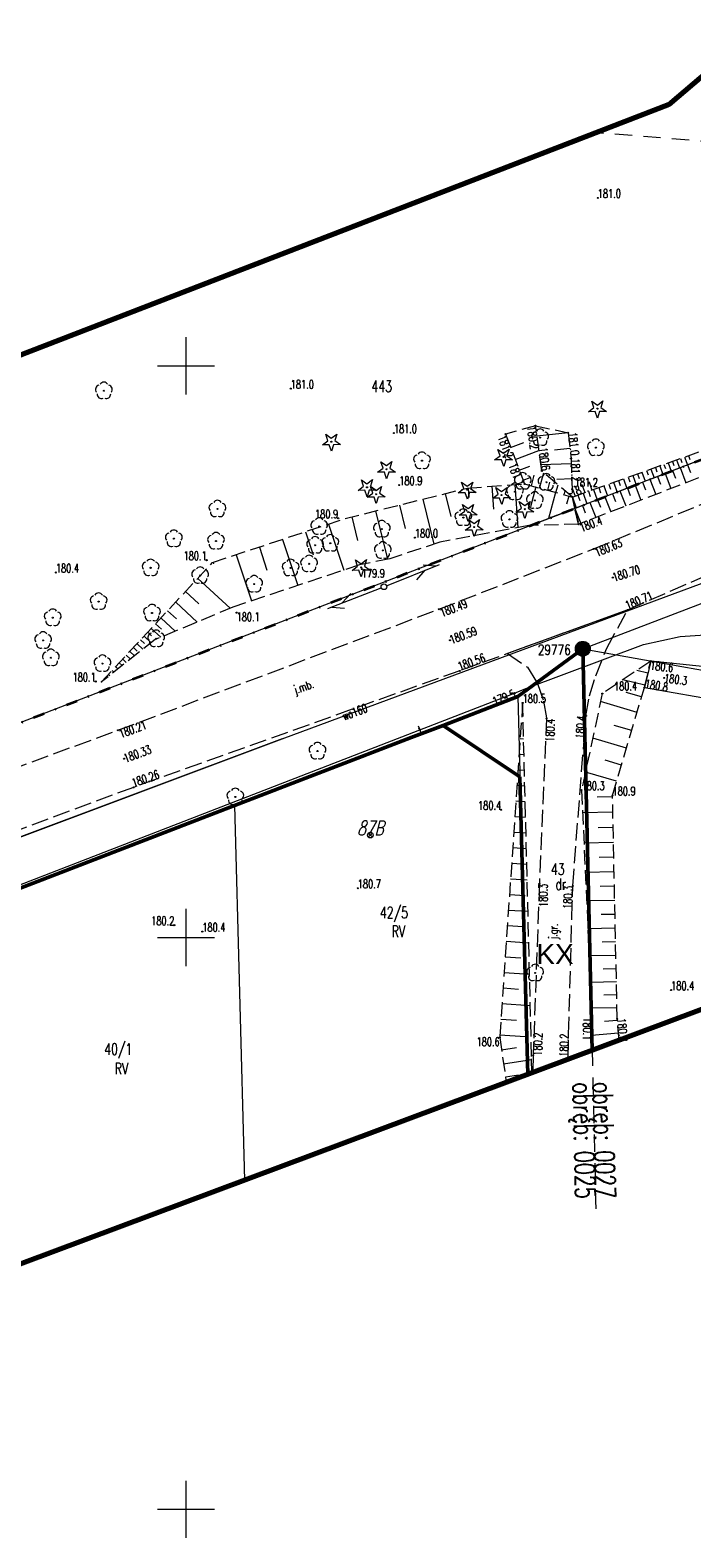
# Model space of a CAD drawing. Header units: metres. Extents: x 7429064 to 7429988, y 5709479 to 5710302.
# Tile 8 of 38: x 7429236 to 7429294, y 5709598 to 5709729. Entities that reach past the tile are written whole.
import ezdxf
from ezdxf.enums import TextEntityAlignment as Align

# ---------------------------------------------------------------- set-up
doc = ezdxf.new("R2010")
doc.units = ezdxf.units.M
doc.header["$MEASUREMENT"] = 0
for name, pattern in [('1', [0]), ('12', [3, 1, -1, 0, -1]), ('3_1', [0]), ('3_14', [1, -1]), ('3_BUBZ02', [1.75, 1.25, -0.5]), ('3_BUBZ02G', [1.75, 1.25, -0.5]), ('3_KTJZ01', [2, 1.5, -0.5]), ('3_PTRW02', [0]), ('4', [2.5, 1.5, -1]), ('4_1', [0]), ('4_BUBZ02', [1.75, 1.25, -0.5]), ('4_BUBZ02G', [1.75, 1.25, -0.5]), ('7_1', [0]), ('7_SUPT_01', [0]), ('7_SUPW_01', [0])]:
    doc.linetypes.add(name, pattern=pattern)
doc.layers.get('0').update_dxf_attribs({"color": 250, "linetype": 'CONTINUOUS', "lineweight": 100})
for name, color, linetype, lineweight in [('BUBZ_L_1', 7, '3_BUBZ02', 18), ('BUBZ_L_1_a', 7, '4_BUBZ02', 18), ('DZIALKA_L_0', 96, '1', 18), ('DZIALKA_T_0', 96, 'CONTINUOUS', 18), ('EADTD_T_0', 7, 'CONTINUOUS', 25), ('EAPADR_T_0', 7, 'CONTINUOUS', 18), ('GMINA_L_0', 7, '12', 35), ('KONTUR_T_0', 96, 'CONTINUOUS', 18), ('KRZYZE_L_0', 7, '1', 18), ('KTJZ_E_T_0', 7, 'CONTINUOUS', 15), ('KTJZ_L_0', 7, '3_KTJZ01', 18), ('LINIE_ROZGRANICZAJACE_L_0', 251, 'CONTINUOUS', 50), ('MPZP', 251, 'CONTINUOUS', 50), ('OBOP_T_0_a', 96, 'CONTINUOUS', 18), ('OBOP_T_1', 96, 'CONTINUOUS', 18), ('OBOP_T_1_a', 96, 'CONTINUOUS', 18), ('OBREB_L_0', 7, '4', 18), ('OBREB_T_0', 7, 'CONTINUOUS', 18), ('OS_PunktOsnowyPoziomej', 18, 'CONTINUOUS', 18), ('PTRW_L_1', 7, 'CONTINUOUS', 18), ('RTPW_T_0', 7, 'CONTINUOUS', 15), ('RTPW_T_0_a', 7, 'CONTINUOUS', 15), ('RTPW_T_1', 7, 'CONTINUOUS', 15), ('SUPM_T_0', 7, 'CONTINUOUS', 15), ('SUPT_E_T_0', 30, 'CONTINUOUS', 15), ('SUPT_L_0', 30, '7_SUPT_01', 18), ('SUPW_E_T_0', 5, 'CONTINUOUS', 15), ('SUPW_L_0', 5, '7_SUPW_01', 18), ('SUTT_T_0', 30, 'CONTINUOUS', 18), ('UZYTKI_L_0', 96, '4', 18), ('UZYTKI_T_0', 96, 'CONTINUOUS', 18), ('zakres', 2, 'CONTINUOUS', 70)]:
    doc.layers.add(name, color=color, linetype=linetype, lineweight=lineweight)
doc.styles.add('Arial', font='arial.ttf')
doc.styles.get("Standard").update_dxf_attribs({"font": 'Simplex.SHX', "width": 0.75})

# ---------------------------------------------------------------- blocks, each defined once
blk = doc.blocks.new('1_PADR')
at = {"linetype": 'Continuous'}
for p, q in [((-0.17675, -0.17675), (0.17675, 0.17675)), ((0.17675, -0.17675), (-0.17675, 0.17675))]:
    blk.add_line(p, q, dxfattribs=at)
blk.add_circle((0, 0), 0.25, dxfattribs=at)
blk = doc.blocks.new('3_OBOP02_01')
at = {"linetype": 'Continuous'}
blk.add_circle((0, 0), 0.045, dxfattribs=at)
for centre, start, end in [((-0.36, 0.12), 102.1445, 221.86), ((0, 0.38), 30.1401, 149.8599), ((0.36, 0.12), 318.14, 77.8555), ((-0.22, -0.3), 174.1482, 293.8542), ((0.22, -0.3), 246.1458, 5.8518)]:
    blk.add_arc(centre, 0.375, start, end, dxfattribs=at)
blk = doc.blocks.new('3_RTPW01')
at = {"linetype": 'Continuous'}
blk.add_circle((0, 0), 0.045, dxfattribs=at)
blk = doc.blocks.new('3_RTPW02')
at = {"linetype": 'Continuous'}
blk.add_circle((0, 0), 0.045, dxfattribs=at)
blk = doc.blocks.new('4_OBOP02_01')
at = {"linetype": 'Continuous'}
blk.add_circle((0, 0), 0.045, dxfattribs=at)
for centre, start, end in [((-0.36, 0.12), 102.1445, 221.86), ((0, 0.38), 30.1401, 149.8599), ((0.36, 0.12), 318.14, 77.8555), ((-0.22, -0.3), 174.1482, 293.8542), ((0.22, -0.3), 246.1458, 5.8518)]:
    blk.add_arc(centre, 0.375, start, end, dxfattribs=at)
blk = doc.blocks.new('4_OBOP01_01')
at = {"linetype": 'Continuous'}
for p, q in [((-0.78225, -0.26495), (-0.3012, 0.09375)), ((-0.3012, 0.09375), (-0.4937, 0.6621)), ((-0.4937, 0.6621), (-0.0039, 0.31545)), ((-0.0039, 0.31545), (0.4771, 0.67415)), ((0.4771, 0.67415), (0.2988, 0.1012)), ((0.2988, 0.1012), (0.7886, -0.24545)), ((-0.18225, -0.2575), (-0.78225, -0.26495)), ((0.01025, -0.82585), (-0.18225, -0.2575)), ((0.1886, -0.2529), (0.01025, -0.82585)), ((0.7886, -0.24545), (0.1886, -0.2529))]:
    blk.add_line(p, q, dxfattribs=at)
blk.add_circle((0, 0), 0.045, dxfattribs=at)
blk = doc.blocks.new('4_RTPW01')
at = {"linetype": 'Continuous'}
blk.add_circle((0, 0), 0.045, dxfattribs=at)
blk = doc.blocks.new('7_SUSM04_01')
at = {"linetype": 'Continuous'}
blk.add_circle((0, 0), 0.25, dxfattribs=at)
blk = doc.blocks.new('7_SUPS01_07')
at = {"linetype": 'Continuous'}
blk.add_circle((0, 0), 0.0625, dxfattribs=at)
blk = doc.blocks.new('OSSP03')
at = {"linetype": 'Continuous', "lineweight": 18}
for color, points in [(7, [(0, -1.3, 1), (0, 1.3, 1)]), (0, [(0, -0.1, 1), (0, 0.1, 1)])]:
    blk.add_hatch(color=color, dxfattribs=at).paths.add_polyline_path(points)
at = {"color": 0, "linetype": 'Continuous', "lineweight": 18}
for radius in [1.3, 0.1]:
    blk.add_circle((0, 0), radius, dxfattribs=at)

msp = doc.modelspace()

# ---------------------------------------------------------------- linework, layer by layer
at = {"layer": 'BUBZ_L_1', "linetype": '3_BUBZ02G'}
for p, q in [((7429284.02, 5709687.53), (7429307.84, 5709696.73)), ((7429290.1, 5709671.85), (7429290.65, 5709674.17)), ((7429287.31, 5709662.43), (7429290.1, 5709671.85)), ((7429279.45, 5709670.52), (7429277.44, 5709641.26)), ((7429287.72, 5709642.9), (7429287.31, 5709662.43)), ((7429287.89, 5709641), (7429287.72, 5709642.9)), ((7429277.44, 5709641.26), (7429278.02, 5709637.32))]:
    msp.add_line(p, q, dxfattribs=at)
at = {"layer": 'BUBZ_L_1', "linetype": '3_BUBZ02'}
for p, q in [((7429298.09, 5709691.45), (7429284.33, 5709686.14)), ((7429284.33, 5709686.14), (7429284.02, 5709687.53)), ((7429284.02, 5709687.53), (7429284.33, 5709686.14)), ((7429284.33, 5709686.14), (7429280.2, 5709686.05)), ((7429290.65, 5709674.17), (7429286.42, 5709671.33)), ((7429286.42, 5709671.33), (7429284.6, 5709662.89)), ((7429280.23, 5709639.6), (7429279.45, 5709670.52)), ((7429284.6, 5709662.89), (7429285.52, 5709643.01)), ((7429285.52, 5709643.01), (7429285.44, 5709640.09)), ((7429280.24, 5709638.15), (7429280.23, 5709639.6))]:
    msp.add_line(p, q, dxfattribs=at)
at = {"layer": 'BUBZ_L_1', "linetype": '3_1'}
for p, q in [((7429292.57, 5709690.83), (7429292.82, 5709690.17)), ((7429293.22, 5709691.09), (7429293.73, 5709689.77)), ((7429293.88, 5709691.34), (7429294.14, 5709690.68)), ((7429289.28, 5709689.56), (7429289.79, 5709688.25)), ((7429289.94, 5709689.81), (7429290.19, 5709689.16)), ((7429290.59, 5709690.07), (7429291.1, 5709688.75)), ((7429291.25, 5709690.32), (7429291.51, 5709689.66)), ((7429291.91, 5709690.58), (7429292.42, 5709689.26)), ((7429285.99, 5709688.29), (7429286.25, 5709687.63)), ((7429286.65, 5709688.55), (7429287.16, 5709687.23)), ((7429287.31, 5709688.8), (7429287.56, 5709688.14)), ((7429287.96, 5709689.05), (7429288.47, 5709687.74)), ((7429288.62, 5709689.31), (7429288.87, 5709688.65)), ((7429284.02, 5709687.53), (7429284.53, 5709686.22)), ((7429284.68, 5709687.78), (7429284.93, 5709687.13)), ((7429285.33, 5709688.04), (7429285.84, 5709686.72)), ((7429290.15, 5709672.07), (7429288.21, 5709672.53)), ((7429290.4, 5709673.12), (7429289.43, 5709673.35)), ((7429289.86, 5709671.04), (7429288.51, 5709671.44)), ((7429279.42, 5709670.12), (7429279.46, 5709670.12)), ((7429289.46, 5709669.69), (7429286.27, 5709670.64)), ((7429279.33, 5709668.76), (7429279.5, 5709668.75)), ((7429288.99, 5709668.1), (7429287.45, 5709668.55)), ((7429279.24, 5709667.4), (7429279.53, 5709667.38)), ((7429288.53, 5709666.56), (7429285.58, 5709667.44)), ((7429279.14, 5709666.03), (7429279.57, 5709666.01)), ((7429279.05, 5709664.67), (7429279.6, 5709664.63)), ((7429287.67, 5709663.66), (7429284.94, 5709664.47)), ((7429288.1, 5709665.08), (7429286.67, 5709665.51)), ((7429278.96, 5709663.31), (7429279.63, 5709663.26)), ((7429278.86, 5709661.94), (7429279.67, 5709661.89)), ((7429287.31, 5709662.29), (7429285.97, 5709662.26)), ((7429278.77, 5709660.58), (7429279.7, 5709660.52)), ((7429287.34, 5709660.95), (7429284.69, 5709660.89)), ((7429278.67, 5709659.22), (7429279.74, 5709659.15)), ((7429287.37, 5709659.63), (7429286.06, 5709659.6)), ((7429278.58, 5709657.86), (7429279.77, 5709657.77)), ((7429287.4, 5709658.32), (7429284.81, 5709658.26)), ((7429278.49, 5709656.49), (7429279.81, 5709656.4)), ((7429287.42, 5709657.03), (7429286.15, 5709657)), ((7429278.39, 5709655.13), (7429279.84, 5709655.03)), ((7429287.45, 5709655.75), (7429284.93, 5709655.7)), ((7429287.48, 5709654.49), (7429286.23, 5709654.47)), ((7429278.3, 5709653.77), (7429279.66, 5709653.67)), ((7429287.5, 5709653.25), (7429285.05, 5709653.2)), ((7429278.21, 5709652.4), (7429279.91, 5709652.29)), ((7429287.53, 5709652.02), (7429286.32, 5709652)), ((7429278.11, 5709651.04), (7429279.48, 5709650.95)), ((7429287.55, 5709650.81), (7429285.16, 5709650.76)), ((7429278.02, 5709649.68), (7429279.98, 5709649.54)), ((7429287.58, 5709649.62), (7429286.4, 5709649.59)), ((7429277.92, 5709648.31), (7429279.29, 5709648.22)), ((7429287.6, 5709648.44), (7429285.27, 5709648.39)), ((7429287.63, 5709647.27), (7429286.48, 5709647.24)), ((7429277.83, 5709646.95), (7429280.05, 5709646.8)), ((7429287.65, 5709646.12), (7429285.38, 5709646.07)), ((7429277.74, 5709645.59), (7429279.1, 5709645.49)), ((7429287.68, 5709644.98), (7429286.55, 5709644.96)), ((7429277.64, 5709644.22), (7429280.12, 5709644.05)), ((7429287.7, 5709643.86), (7429285.48, 5709643.81)), ((7429277.55, 5709642.86), (7429278.91, 5709642.77)), ((7429287.73, 5709642.75), (7429286.62, 5709642.65)), ((7429277.46, 5709641.5), (7429279.68, 5709641.34)), ((7429287.83, 5709641.64), (7429285.48, 5709641.43)), ((7429277.6, 5709640.19), (7429278.9, 5709640.38)), ((7429277.78, 5709638.96), (7429280.23, 5709639.33)), ((7429277.95, 5709637.82), (7429279.09, 5709637.99))]:
    msp.add_line(p, q, dxfattribs=at)
at = {"layer": 'BUBZ_L_1', "linetype": '3_14'}
msp.add_line((7429280.2, 5709686.05), (7429284.02, 5709687.53), dxfattribs=at)
at = {"layer": 'BUBZ_L_1', "linetype": '3_1'}
msp.add_point((7429290.65, 5709674.17), dxfattribs=at)
at = {"layer": 'BUBZ_L_1_a', "linetype": '4_BUBZ02'}
for p, q in [((7429284.02, 5709687.53), (7429307.84, 5709696.73)), ((7429280.58, 5709694.76), (7429277.96, 5709694.02)), ((7429281.12, 5709690.8), (7429280.58, 5709694.76)), ((7429281.12, 5709690.8), (7429280.58, 5709694.76)), ((7429280.58, 5709694.76), (7429283.44, 5709694.14)), ((7429283.8, 5709688.52), (7429281.12, 5709690.8)), ((7429283.8, 5709688.52), (7429281.12, 5709690.8)), ((7429283.8, 5709688.52), (7429284.02, 5709687.53)), ((7429284.02, 5709687.53), (7429283.8, 5709688.52)), ((7429284.02, 5709687.53), (7429280.2, 5709686.05)), ((7429280, 5709686.02), (7429272.2, 5709684.57)), ((7429280.2, 5709686.05), (7429280, 5709686.02)), ((7429272.2, 5709684.57), (7429267.82, 5709683.13)), ((7429267.82, 5709683.13), (7429265.16, 5709682.58)), ((7429265.16, 5709682.58), (7429254.1, 5709678.89)), ((7429254.1, 5709678.89), (7429247.3, 5709676.06)), ((7429247.3, 5709676.06), (7429242.59, 5709672.35))]:
    msp.add_line(p, q, dxfattribs=at)
at = {"layer": 'BUBZ_L_1_a', "linetype": '4_1'}
for p, q in [((7429277.96, 5709694.01), (7429278.08, 5709694.05)), ((7429283.44, 5709694.14), (7429280.7, 5709693.85)), ((7429278.4, 5709692.85), (7429279.56, 5709693.29)), ((7429278.8, 5709691.81), (7429280.87, 5709692.6)), ((7429283.59, 5709692.77), (7429282.24, 5709692.63)), ((7429293.61, 5709692.02), (7429293.86, 5709691.33)), ((7429293.96, 5709692.15), (7429294.08, 5709691.81)), ((7429279.15, 5709690.88), (7429280.08, 5709691.23)), ((7429283.7, 5709691.42), (7429281.05, 5709691.33)), ((7429289.89, 5709690.69), (7429290.17, 5709689.91)), ((7429290.28, 5709690.83), (7429290.42, 5709690.45)), ((7429290.67, 5709690.97), (7429290.95, 5709690.21)), ((7429291.06, 5709691.11), (7429291.19, 5709690.73)), ((7429291.44, 5709691.25), (7429291.7, 5709690.5)), ((7429291.81, 5709691.38), (7429291.94, 5709691.01)), ((7429292.18, 5709691.51), (7429292.44, 5709690.78)), ((7429292.55, 5709691.64), (7429292.67, 5709691.28)), ((7429292.91, 5709691.77), (7429293.16, 5709691.06)), ((7429293.26, 5709691.9), (7429293.39, 5709691.55)), ((7429276.76, 5709689.46), (7429276.91, 5709687.46)), ((7429278.76, 5709689.61), (7429279.04, 5709685.84)), ((7429279.49, 5709689.99), (7429280.11, 5709690.22)), ((7429280.61, 5709689.4), (7429280.14, 5709687.67)), ((7429280.21, 5709689.51), (7429280.46, 5709690.43)), ((7429280.93, 5709689.31), (7429281.3, 5709690.65)), ((7429281.65, 5709689.11), (7429281.84, 5709689.83)), ((7429282.36, 5709688.91), (7429282.55, 5709689.59)), ((7429283.74, 5709690.1), (7429282.45, 5709690.05)), ((7429286.55, 5709689.5), (7429286.86, 5709688.63)), ((7429286.98, 5709689.66), (7429287.14, 5709689.22)), ((7429287.41, 5709689.81), (7429287.72, 5709688.96)), ((7429287.84, 5709689.96), (7429287.99, 5709689.54)), ((7429288.26, 5709690.11), (7429288.56, 5709689.28)), ((7429288.68, 5709690.26), (7429288.82, 5709689.85)), ((7429289.09, 5709690.41), (7429289.37, 5709689.6)), ((7429289.49, 5709690.55), (7429289.63, 5709690.15)), ((7429270.71, 5709688.33), (7429271.69, 5709684.4)), ((7429272.68, 5709688.82), (7429273.17, 5709686.83)), ((7429274.67, 5709689.31), (7429274.73, 5709688.49)), ((7429282.33, 5709688.92), (7429281.7, 5709686.63)), ((7429283.08, 5709688.72), (7429283.17, 5709689.05)), ((7429283.48, 5709688.61), (7429283.28, 5709687.89)), ((7429283.79, 5709688.8), (7429283.48, 5709688.79)), ((7429283.8, 5709688.52), (7429284.14, 5709687.58)), ((7429284.27, 5709688.69), (7429284.44, 5709688.22)), ((7429284.74, 5709688.86), (7429285.07, 5709687.93)), ((7429285.2, 5709689.02), (7429285.36, 5709688.57)), ((7429285.65, 5709689.18), (7429285.97, 5709688.28)), ((7429286.1, 5709689.34), (7429286.26, 5709688.9)), ((7429264.5, 5709686.79), (7429265.01, 5709684.72)), ((7429266.56, 5709687.3), (7429267.61, 5709683.09)), ((7429268.67, 5709687.82), (7429269.18, 5709685.78)), ((7429260.45, 5709685.49), (7429261.12, 5709683.47)), ((7429262.47, 5709686.16), (7429263.81, 5709682.13)), ((7429256.41, 5709684.15), (7429257.08, 5709682.13)), ((7429258.43, 5709684.82), (7429259.77, 5709680.78)), ((7429252.36, 5709682.81), (7429252.4, 5709682.68)), ((7429254.38, 5709683.48), (7429255.72, 5709679.43)), ((7429249.96, 5709680.26), (7429251.11, 5709679.19)), ((7429251.03, 5709681.41), (7429253.85, 5709678.79)), ((7429249.09, 5709679.33), (7429250.96, 5709677.58)), ((7429247.81, 5709677.94), (7429249.05, 5709676.79)), ((7429248.38, 5709678.56), (7429249.15, 5709677.86)), ((7429246.33, 5709676.36), (7429246.95, 5709675.78)), ((7429246.64, 5709676.69), (7429246.97, 5709676.38)), ((7429246.95, 5709677.03), (7429247.78, 5709676.26)), ((7429247.33, 5709677.44), (7429247.84, 5709676.97)), ((7429245.08, 5709675.02), (7429245.49, 5709674.64)), ((7429245.39, 5709675.35), (7429245.73, 5709675.04)), ((7429245.71, 5709675.69), (7429246.22, 5709675.21)), ((7429246.02, 5709676.02), (7429246.35, 5709675.71)), ((7429243.84, 5709673.68), (7429244.04, 5709673.49)), ((7429244.15, 5709674.02), (7429244.41, 5709673.78)), ((7429244.46, 5709674.35), (7429244.77, 5709674.06)), ((7429244.77, 5709674.69), (7429245.11, 5709674.37)), ((7429242.91, 5709672.68), (7429242.96, 5709672.63)), ((7429243.22, 5709673.01), (7429243.32, 5709672.92)), ((7429243.53, 5709673.35), (7429243.68, 5709673.2))]:
    msp.add_line(p, q, dxfattribs=at)
at = {"layer": 'BUBZ_L_1_a', "linetype": '4_BUBZ02G'}
for p, q in [((7429277.96, 5709694.02), (7429279.61, 5709689.67)), ((7429283.44, 5709694.14), (7429283.68, 5709691.89)), ((7429283.8, 5709688.52), (7429297.3, 5709693.34)), ((7429283.68, 5709691.89), (7429283.8, 5709688.52)), ((7429274.6, 5709689.3), (7429279.61, 5709689.67)), ((7429279.61, 5709689.67), (7429283.8, 5709688.52)), ((7429279.61, 5709689.67), (7429283.8, 5709688.52)), ((7429263.91, 5709686.64), (7429274.6, 5709689.3)), ((7429252.32, 5709682.8), (7429263.91, 5709686.64)), ((7429242.59, 5709672.35), (7429252.32, 5709682.8))]:
    msp.add_line(p, q, dxfattribs=at)
at = {"layer": 'BUBZ_L_1_a', "linetype": '4_1'}
for p in [(7429283.8, 5709688.52), (7429242.59, 5709672.35)]:
    msp.add_point(p, dxfattribs=at)
at = {"layer": 'DZIALKA_L_0', "linetype": '1'}
for p, q in [((7429307.84, 5709696.73), (7429130.47, 5709628.22)), ((7429284.72, 5709675.26), (7429315.02, 5709686.81)), ((7429284.72, 5709675.26), (7429279.02, 5709671.07)), ((7429284.72, 5709675.26), (7429341.9, 5709664.95)), ((7429284.72, 5709675.26), (7429285.53, 5709640.12)), ((7429254.23, 5709661.54), (7429279.02, 5709671.07)), ((7429279.02, 5709671.07), (7429279.9, 5709638.02)), ((7429228.8, 5709651.74), (7429254.23, 5709661.54)), ((7429254.23, 5709661.54), (7429255.1, 5709628.77))]:
    msp.add_line(p, q, dxfattribs=at)
at = {"layer": 'GMINA_L_0', "linetype": '12'}
msp.add_line((7429100.73, 5709616.74), (7429307.84, 5709696.73), dxfattribs=at)
at = {"layer": 'KRZYZE_L_0', "linetype": '1'}
for p, q in [((7429250, 5709697.5), (7429250, 5709702.5)), ((7429247.5, 5709700), (7429252.5, 5709700)), ((7429250, 5709647.5), (7429250, 5709652.5)), ((7429247.5, 5709650), (7429252.5, 5709650)), ((7429250, 5709597.5), (7429250, 5709602.5)), ((7429247.5, 5709600), (7429252.5, 5709600))]:
    msp.add_line(p, q, dxfattribs=at)
at = {"layer": 'KTJZ_L_0', "linetype": '3_KTJZ01'}
for p, q in [((7429285.66, 5709683.98), (7429298.95, 5709689.48)), ((7429272.11, 5709678.71), (7429285.66, 5709683.98)), ((7429301.05, 5709684.05), (7429288.64, 5709678.65)), ((7429244.04, 5709668.13), (7429272.11, 5709678.71)), ((7429288.64, 5709678.65), (7429273.94, 5709673.32)), ((7429286.8, 5709675.31), (7429288.64, 5709678.65)), ((7429285.85, 5709672.89), (7429286.8, 5709675.31)), ((7429278.11, 5709674.83), (7429279.86, 5709673.64)), ((7429279.86, 5709673.64), (7429280.76, 5709672.2)), ((7429273.94, 5709673.32), (7429245.41, 5709663.13)), ((7429285.3, 5709671.13), (7429285.85, 5709672.89)), ((7429280.76, 5709672.2), (7429281.28, 5709670.68)), ((7429284.99, 5709669.38), (7429285.3, 5709671.13)), ((7429281.28, 5709670.68), (7429281.53, 5709669.16)), ((7429281.53, 5709669.16), (7429280.91, 5709654.69)), ((7429283.83, 5709654.51), (7429284.99, 5709669.38)), ((7429215.87, 5709657.78), (7429244.04, 5709668.13)), ((7429245.41, 5709663.13), (7429217.74, 5709652.88)), ((7429280.91, 5709654.69), (7429280.37, 5709639.68)), ((7429283.42, 5709639.56), (7429283.83, 5709654.51)), ((7429280.37, 5709639.68), (7429280.33, 5709638.36)), ((7429283.4, 5709639.33), (7429283.42, 5709639.56)), ((7429280.33, 5709638.36), (7429280.33, 5709638.18))]:
    msp.add_line(p, q, dxfattribs=at)
at = {"layer": 'KTJZ_L_0', "linetype": '3_14'}
msp.add_line((7429288.64, 5709678.65), (7429278.11, 5709674.83), dxfattribs=at)
at = {"layer": 'LINIE_ROZGRANICZAJACE_L_0', "flags": 128}
for points in [[(7429279.02, 5709671.07), (7429284.72, 5709675.26)], [(7429279.02, 5709671.07), (7429284.72, 5709675.26)], [(7429272.49, 5709668.55), (7429279.02, 5709671.07)], [(7429272.49, 5709668.55), (7429279.02, 5709671.07)], [(7429269.69, 5709667.48), (7429272.49, 5709668.55)], [(7429269.69, 5709667.48), (7429272.49, 5709668.55)], [(7429279.21, 5709664.05), (7429272.49, 5709668.55)], [(7429279.21, 5709664.05), (7429272.49, 5709668.55)], [(7429254.23, 5709661.54), (7429269.69, 5709667.48)], [(7429254.23, 5709661.54), (7429269.69, 5709667.48)], [(7429228.8, 5709651.74), (7429254.23, 5709661.54)], [(7429228.8, 5709651.74), (7429254.23, 5709661.54)]]:
    msp.add_lwpolyline(points, dxfattribs=at)
at = {"layer": 'LINIE_ROZGRANICZAJACE_L_0'}
for points in [[(7429284.72, 5709675.26), (7429285.53, 5709640.12)], [(7429284.72, 5709675.26), (7429285.53, 5709640.12)], [(7429279.21, 5709664.05), (7429279.9, 5709638.02)], [(7429279.21, 5709664.05), (7429279.9, 5709638.02)]]:
    msp.add_lwpolyline(points, dxfattribs=at)
at = {"layer": 'OBREB_L_0', "linetype": '4'}
for p, q in [((7429279.02, 5709671.07), (7429284.72, 5709675.26)), ((7429284.72, 5709675.26), (7429285.86, 5709625.46)), ((7429254.23, 5709661.54), (7429279.02, 5709671.07)), ((7429228.8, 5709651.74), (7429254.23, 5709661.54))]:
    msp.add_line(p, q, dxfattribs=at)
at = {"layer": 'PTRW_L_1', "linetype": '3_PTRW02'}
for p, q in [((7429290.65, 5709674.17), (7429290.1, 5709671.85)), ((7429304.97, 5709672.71), (7429290.65, 5709674.17)), ((7429290.1, 5709671.85), (7429304.88, 5709669.3))]:
    msp.add_line(p, q, dxfattribs=at)
at = {"layer": 'SUPT_L_0', "linetype": '7_SUPT_01'}
for p, q in [((7429267.54, 5709680.76), (7429272.18, 5709682.62)), ((7429270.19, 5709681.28), (7429270.93, 5709682.12)), ((7429270.74, 5709682.58), (7429271.86, 5709682.49)), ((7429262.41, 5709678.78), (7429267.08, 5709680.58)), ((7429262.74, 5709678.9), (7429263.85, 5709678.8)), ((7429263.67, 5709679.26), (7429264.42, 5709680.09)), ((7429290.03, 5709675.62), (7429293.24, 5709676.33)), ((7429293.24, 5709676.33), (7429297.57, 5709676.6)), ((7429279.73, 5709671.78), (7429290.03, 5709675.62)), ((7429230.45, 5709652.66), (7429278.75, 5709671.36)), ((7429278.75, 5709671.36), (7429279.73, 5709671.78))]:
    msp.add_line(p, q, dxfattribs=at)
at = {"layer": 'SUPW_L_0', "linetype": '7_SUPW_01'}
for q in [(7429295.17, 5709680.98), (7429178.65, 5709637.49)]:
    msp.add_line((7429258.41, 5709667.37), q, dxfattribs=at)
at = {"layer": 'SUPW_L_0', "linetype": '7_1'}
for p, q in [((7429258.41, 5709667.37), (7429295.17, 5709680.98)), ((7429178.65, 5709637.49), (7429258.41, 5709667.37))]:
    msp.add_line(p, q, dxfattribs=at)
at = {"layer": 'UZYTKI_L_0', "linetype": '4'}
msp.add_line((7429331.39, 5709716.77), (7429285.8, 5709720.38), dxfattribs=at)
at = {"layer": 'zakres', "linetype": 'Continuous'}
msp.add_line((7429175.96, 5709599.26), (7429333.85, 5709658.15), dxfattribs=at)
at = {"layer": 'zakres', "linetype": 'Continuous', "lineweight": 70, "flags": 128}
for points in [[(7429292.23, 5709722.86), (7429640.8, 5710019.4)], [(7429292.23, 5709722.86), (7429149.55, 5709667.75)]]:
    msp.add_lwpolyline(points, dxfattribs=at)

# ---------------------------------------------------------------- block references
at = {"layer": 'EAPADR_T_0'}
msp.add_blockref('1_PADR', (7429266.12, 5709658.96), dxfattribs=at)
at = {"layer": 'OBOP_T_0_a'}
for p in [(7429285.99, 5709696.25), (7429262.71, 5709693.35), (7429277.78, 5709692.03), (7429267.54, 5709690.95), (7429265.83, 5709689.37), (7429266.63, 5709688.77), (7429274.6, 5709689.16), (7429277.61, 5709688.69), (7429279.64, 5709687.46), (7429274.68, 5709687.2), (7429275.21, 5709685.89), (7429265.31, 5709682.37)]:
    msp.add_blockref('4_OBOP01_01', p, dxfattribs=at)
at = {"layer": 'OBOP_T_1'}
for p in [(7429261.5, 5709666.31), (7429254.31, 5709662.3), (7429280.54, 5709646.9)]:
    msp.add_blockref('3_OBOP02_01', p, dxfattribs=at)
at = {"layer": 'OBOP_T_1_a'}
for p in [(7429242.81, 5709697.81), (7429280.98, 5709693.72), (7429285.86, 5709692.84), (7429270.64, 5709691.7), (7429278.78, 5709688.98), (7429279.46, 5709689.9), (7429281.53, 5709689.81), (7429252.74, 5709687.48), (7429280.52, 5709688.22), (7429274.26, 5709686.72), (7429278.29, 5709686.57), (7429248.93, 5709684.88), (7429252.62, 5709684.67), (7429261.65, 5709685.95), (7429267.13, 5709685.72), (7429261.29, 5709684.3), (7429262.62, 5709684.48), (7429267.21, 5709683.85), (7429246.9, 5709682.33), (7429259.15, 5709682.32), (7429260.76, 5709682.68), (7429251.23, 5709681.66), (7429255.96, 5709680.91), (7429242.35, 5709679.38), (7429247.02, 5709678.38), (7429238.33, 5709677.97), (7429237.49, 5709675.98), (7429247.39, 5709676.13), (7429238.17, 5709674.46), (7429242.68, 5709673.96)]:
    msp.add_blockref('4_OBOP02_01', p, dxfattribs=at)
at = {"layer": 'OS_PunktOsnowyPoziomej', "color": 18, "linetype": 'Continuous', "xscale": 0.5, "yscale": 0.5, "zscale": 0.5}
msp.add_blockref('OSSP03', (7429284.71, 5709675.25), dxfattribs=at)
at = {"layer": 'RTPW_T_0'}
for p in [(7429284.33, 5709686.14), (7429290.65, 5709674.17), (7429291.83, 5709672.7), (7429286.42, 5709671.33), (7429290.1, 5709671.85), (7429279.45, 5709670.52), (7429281.53, 5709669.16), (7429284.99, 5709669.38), (7429284.6, 5709662.89), (7429287.31, 5709662.43), (7429277.57, 5709661.17), (7429265.02, 5709654.31), (7429280.91, 5709654.69), (7429283.83, 5709654.51), (7429248.97, 5709651.08), (7429251.42, 5709650.52), (7429292.44, 5709645.41), (7429285.52, 5709643.01), (7429287.72, 5709642.9), (7429277.44, 5709641.26), (7429280.37, 5709639.68), (7429283.42, 5709639.56)]:
    msp.add_blockref('3_RTPW01', p, dxfattribs=at)
at = {"layer": 'RTPW_T_0_a'}
for p in [(7429286.02, 5709714.68), (7429259.16, 5709698), (7429280.58, 5709694.76), (7429268.18, 5709694.11), (7429277.96, 5709694.02), (7429283.44, 5709694.14), (7429281.12, 5709690.8), (7429283.68, 5709691.89), (7429268.65, 5709689.56), (7429279.61, 5709689.67), (7429284.01, 5709689.43), (7429283.8, 5709688.52), (7429263.31, 5709686.66), (7429270.02, 5709684.97), (7429251.8, 5709683), (7429238.61, 5709681.92), (7429265.37, 5709682.22), (7429254.42, 5709678.41), (7429242.09, 5709672.39)]:
    msp.add_blockref('4_RTPW01', p, dxfattribs=at)
at = {"layer": 'RTPW_T_1'}
for p in [(7429285.66, 5709683.98), (7429287.34, 5709681.47), (7429272.11, 5709678.71), (7429288.64, 5709678.65), (7429273.09, 5709676), (7429273.94, 5709673.32), (7429244.04, 5709668.13), (7429244.58, 5709665.64), (7429245.41, 5709663.13)]:
    msp.add_blockref('3_RTPW02', p, dxfattribs=at)
at = {"layer": 'SUPM_T_0'}
msp.add_blockref('7_SUSM04_01', (7429267.31, 5709680.67), dxfattribs=at)
at = {"layer": 'SUTT_T_0'}
msp.add_blockref('7_SUPS01_07', (7429278.75, 5709671.36), dxfattribs=at)

# ---------------------------------------------------------------- texts
at = {"layer": 'DZIALKA_T_0', "width": 0.7}
for s, p in [('443', (7429266.22, 5709698.7)), ('43', (7429281.92, 5709656.47)), ('42/5', (7429266.96, 5709652.68)), ('40/1', (7429242.84, 5709640.74))]:
    msp.add_text(s, height=1, dxfattribs=at).set_placement(p, align=Align.TOP_LEFT)
at = {"layer": 'EADTD_T_0', "oblique": 15, "width": 0.7}
msp.add_text('87B', height=1.25, dxfattribs=at).set_placement((7429266.12, 5709658.96), align=Align.CENTER)
at = {"layer": 'KONTUR_T_0', "width": 0.7}
for p in [(7429267.99, 5709651.04), (7429243.76, 5709639.04)]:
    msp.add_text('RV', height=1, dxfattribs=at).set_placement(p, align=Align.TOP_LEFT)
at = {"layer": 'KTJZ_E_T_0', "width": 0.7}
for s, rotation, p in [('j.mb.', 18.7117, (7429260.32, 5709671.83)), ('j.gr.', 87.1193, (7429282.23, 5709650.54))]:
    msp.add_text(s, height=0.75, rotation=rotation, dxfattribs=at).set_placement(p, align=Align.MIDDLE)
at = {"layer": 'MPZP', "style": 'Arial'}
msp.add_text('KX', height=1.75, dxfattribs=at).set_placement((7429280.65, 5709647.67))
at = {"layer": 'OBREB_T_0', "width": 0.7}
msp.add_text('obręb: 0025', height=1.75, rotation=271.3155, dxfattribs=at).set_placement((7429285.59, 5709637.35), align=Align.TOP_LEFT)
msp.add_text('obręb: 0027', height=1.75, rotation=271.3155, dxfattribs=at).set_placement((7429285.59, 5709637.35))
at = {"layer": 'OS_PunktOsnowyPoziomej', "color": 18, "width": 0.75}
msp.add_text('29776', height=0.9, dxfattribs=at).set_placement((7429280.77, 5709675.61), align=Align.TOP_LEFT)
at = {"layer": 'RTPW_T_0', "width": 0.7}
for s, rotation, p in [('180.4', 21.1017, (7429284.33, 5709686.14)), ('180.6', 354.1785, (7429290.65, 5709674.17)), ('180.1', 268.4163, (7429285.52, 5709643.01)), ('180.2', 87.9396, (7429280.37, 5709639.68))]:
    msp.add_text(s, height=0.75, rotation=rotation, dxfattribs=at).set_placement(p, align=Align.TOP_LEFT)
for s, p in [('180.4', (7429287.44, 5709671.61)), ('180.5', (7429279.45, 5709670.52)), ('180.3', (7429284.6, 5709662.89)), ('180.9', (7429287.31, 5709662.43)), ('180.7', (7429265.02, 5709654.31)), ('180.4', (7429251.42, 5709650.52)), ('180.4', (7429292.44, 5709645.41))]:
    msp.add_text(s, height=0.75, dxfattribs=at).set_placement(p)
for s, rotation, p in [('180.8', 350.2111, (7429290.1, 5709671.85)), ('180.8', 274.9926, (7429287.72, 5709642.9)), ('180.2', 88.4291, (7429283.42, 5709639.56))]:
    msp.add_text(s, height=0.75, rotation=rotation, dxfattribs=at).set_placement(p)
msp.add_text('180.3', height=0.75, rotation=352.8965, dxfattribs=at).set_placement((7429291.83, 5709672.7), align=Align.MIDDLE_LEFT)
for s, rotation, p in [('180.4', 87.5648, (7429281.53, 5709669.16)), ('180.3', 90.9765, (7429280.86, 5709654.69))]:
    msp.add_text(s, height=0.75, rotation=rotation, dxfattribs=at).set_placement(p, align=Align.TOP_RIGHT)
for s, rotation, p in [('180.4', 85.0497, (7429284.99, 5709669.38)), ('180.3', 87.6527, (7429283.83, 5709654.51))]:
    msp.add_text(s, height=0.75, rotation=rotation, dxfattribs=at).set_placement(p, align=Align.RIGHT)
for s, p in [('180.4', (7429277.57, 5709661.17)), ('180.2', (7429248.97, 5709651.08))]:
    msp.add_text(s, height=0.75, dxfattribs=at).set_placement(p, align=Align.RIGHT)
msp.add_text('180.6', height=0.75, dxfattribs=at).set_placement((7429277.44, 5709641.26), align=Align.TOP_RIGHT)
at = {"layer": 'RTPW_T_0_a', "width": 0.7}
for s, p in [('181.0', (7429286.02, 5709714.68)), ('181.0', (7429259.16, 5709698)), ('181.0', (7429268.18, 5709694.11)), ('180.9', (7429268.65, 5709689.56)), ('181.2', (7429284.01, 5709689.43)), ('180.0', (7429270.02, 5709684.97)), ('180.4', (7429238.61, 5709681.92))]:
    msp.add_text(s, height=0.75, dxfattribs=at).set_placement(p)
for s, rotation, p in [('180.2', 277.7652, (7429280.58, 5709694.76)), ('181.2', 290.7723, (7429277.96, 5709694.02))]:
    msp.add_text(s, height=0.75, rotation=rotation, dxfattribs=at).set_placement(p, align=Align.TOP_LEFT)
for s, rotation, p in [('181.0', 276.0885, (7429283.44, 5709694.14)), ('181.2', 271.6364, (7429283.68, 5709691.89)), ('181.1', 19.6484, (7429283.8, 5709688.52))]:
    msp.add_text(s, height=0.75, rotation=rotation, dxfattribs=at).set_placement(p)
msp.add_text('180.6', height=0.75, rotation=277.7652, dxfattribs=at).set_placement((7429281.12, 5709690.8), align=Align.RIGHT)
msp.add_text('181.1', height=0.75, rotation=290.7723, dxfattribs=at).set_placement((7429279.61, 5709689.67), align=Align.TOP_RIGHT)
for s, p in [('180.9', (7429263.31, 5709686.66)), ('180.1', (7429251.8, 5709683)), ('180.1', (7429242.09, 5709672.39))]:
    msp.add_text(s, height=0.75, dxfattribs=at).set_placement(p, align=Align.RIGHT)
for s, p in [('179.9', (7429265.37, 5709682.22)), ('180.1', (7429254.42, 5709678.41))]:
    msp.add_text(s, height=0.75, dxfattribs=at).set_placement(p, align=Align.TOP_LEFT)
at = {"layer": 'RTPW_T_1', "width": 0.7}
for s, rotation, p in [('180.63', 22.482, (7429285.66, 5709683.98)), ('180.49', 21.2525, (7429272.11, 5709678.71)), ('180.21', 20.6522, (7429244.04, 5709668.13))]:
    msp.add_text(s, height=0.75, rotation=rotation, dxfattribs=at).set_placement(p, align=Align.TOP_LEFT)
for s, rotation, p in [('180.70', 18.0393, (7429287.34, 5709681.47)), ('180.59', 20.6304, (7429273.09, 5709676)), ('180.33', 20.0612, (7429244.58, 5709665.64))]:
    msp.add_text(s, height=0.75, rotation=rotation, dxfattribs=at).set_placement(p, align=Align.MIDDLE_LEFT)
for s, rotation, p in [('180.71', 23.5155, (7429288.64, 5709678.65)), ('180.56', 19.9299, (7429273.94, 5709673.32)), ('180.26', 19.6551, (7429245.41, 5709663.13))]:
    msp.add_text(s, height=0.75, rotation=rotation, dxfattribs=at).set_placement(p)
at = {"layer": 'SUPT_E_T_0', "width": 0.7}
msp.add_text('t', height=0.75, rotation=21.1646, dxfattribs=at).set_placement((7429270.47, 5709668.16), align=Align.MIDDLE)
at = {"layer": 'SUPW_E_T_0', "width": 0.7}
msp.add_text('wo160', height=0.75, rotation=20.3165, dxfattribs=at).set_placement((7429264.76, 5709669.72), align=Align.MIDDLE)
at = {"layer": 'SUTT_T_0', "width": 0.7}
msp.add_text('179.5', height=0.75, rotation=21.7234, dxfattribs=at).set_placement((7429278.75, 5709671.36), align=Align.MIDDLE_RIGHT)
at = {"layer": 'UZYTKI_T_0', "width": 0.7}
msp.add_text('dr', height=1, dxfattribs=at).set_placement((7429282.31, 5709655.16), align=Align.TOP_LEFT)

doc.saveas('drawing.dxf')
